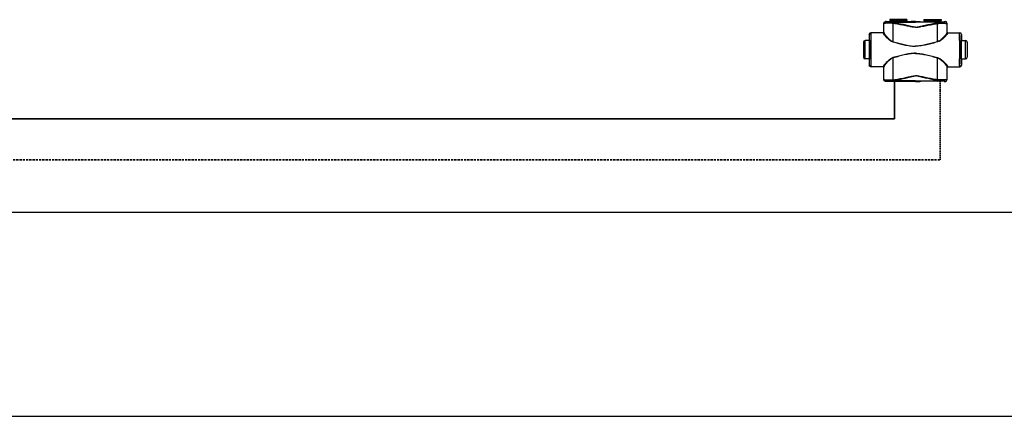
# Model space of a CAD drawing. Header units: millimetres. Extents: x 60394 to 199354, y 20895 to 166073.
# Tile 143 of 256: x 107961 to 109407, y 23395 to 23978. Entities that reach past the tile are written whole.
import ezdxf

# ---------------------------------------------------------------- set-up
doc = ezdxf.new("R2010")
doc.units = ezdxf.units.MM
doc.linetypes.add('VERDECKT', pattern=[9.525, 6.35, -3.175])
doc.layers.add('UT_SCHÉMA_PŘÍVOD', color=10, linetype='Continuous', lineweight=35)
doc.layers.add('UT_SCHÉMA_ZPÁTEČKA', color=172, linetype='VERDECKT', lineweight=35)

msp = doc.modelspace()

# ---------------------------------------------------------------- linework, layer by layer
at = {"color": 0, "linetype": 'Continuous'}
for p, q in [((109230, 23972.4), (109229.8, 23972.6)), ((109229.8, 23959.6), (109229.8, 23972.6)), ((109232.5, 23974.9), (109232.3, 23975.1)), ((109234, 23975.1), (109232.3, 23975.1)), ((109234.3, 23975), (109234, 23975.1)), ((109263.9, 23978), (109238.7, 23978)), ((109238.7, 23978), (109238.7, 23976.6)), ((109238.7, 23976.6), (109239.7, 23975.6)), ((109238.7, 23976.6), (109263.9, 23976.6)), ((109239.7, 23975.6), (109263, 23975.6)), ((109239.8, 23975.3), (109262.8, 23975.3)), ((109239.8, 23975.3), (109239.8, 23974.9)), ((109247.5, 23974.9), (109242.6, 23974.9)), ((109242.6, 23974.2), (109242.6, 23974.9)), ((109242.6, 23974.2), (109276.3, 23974.2)), ((109276.3, 23974.9), (109255.2, 23974.9)), ((109262.8, 23975.3), (109262.8, 23974.9)), ((109263.9, 23976.6), (109263, 23975.6)), ((109263.9, 23978), (109263.9, 23976.6)), ((109270.1, 23975.1), (109268.3, 23975)), ((109276.3, 23975.1), (109270.1, 23975.1)), ((109276.3, 23975.1), (109282.6, 23975.1)), ((109276.3, 23974.9), (109297.5, 23974.9)), ((109310, 23974.2), (109276.3, 23974.2)), ((109282.6, 23975.1), (109284.3, 23975)), ((109288.7, 23978), (109313.9, 23978)), ((109288.7, 23978), (109288.7, 23976.6)), ((109313.9, 23976.6), (109288.7, 23976.6)), ((109288.7, 23976.6), (109289.7, 23975.6)), ((109313, 23975.6), (109289.7, 23975.6)), ((109312.8, 23975.3), (109289.8, 23975.3)), ((109289.8, 23975.3), (109289.8, 23974.9)), ((109305.2, 23974.9), (109310, 23974.9)), ((109310, 23974.2), (109310, 23974.9)), ((109312.8, 23975.3), (109312.8, 23974.9)), ((109313.9, 23976.6), (109313, 23975.6)), ((109313.9, 23978), (109313.9, 23976.6)), ((109318.3, 23975), (109318.7, 23975.1)), ((109318.7, 23975.1), (109320.3, 23975.1)), ((109320.2, 23974.9), (109320.3, 23975.1)), ((109322.7, 23972.4), (109322.8, 23972.6)), ((109322.8, 23959.6), (109322.8, 23972.6)), ((109208.9, 23956.3), (109208.6, 23956.3)), ((109208.6, 23956.3), (109208.6, 23948.1)), ((109229.2, 23958.8), (109211.1, 23958.8)), ((109229.8, 23959.6), (109230, 23959.6)), ((109322.8, 23959.6), (109322.7, 23959.6)), ((109323.5, 23958.8), (109341.5, 23958.8)), ((109343.8, 23956.3), (109344, 23956.3)), ((109344, 23956.3), (109344, 23948.1)), ((109200.1, 23944.8), (109200.1, 23922.8)), ((109208.9, 23947.3), (109202.6, 23947.3)), ((109202.6, 23920.3), (109202.6, 23947.3)), ((109208.6, 23948.1), (109208.9, 23947.8)), ((109209, 23947.8), (109209, 23947.8)), ((109343.7, 23947.8), (109343.7, 23947.8)), ((109344, 23948.1), (109343.8, 23947.8)), ((109343.8, 23947.3), (109350, 23947.3)), ((109350, 23920.3), (109350, 23947.3)), ((109352.5, 23944.8), (109352.5, 23922.8)), ((109208.9, 23920.3), (109202.6, 23920.3)), ((109208.9, 23919.8), (109208.6, 23919.4)), ((109208.6, 23919.4), (109208.6, 23911.3)), ((109208.6, 23911.3), (109208.9, 23911.3)), ((109209, 23919.8), (109209, 23919.8)), ((109229.2, 23908.8), (109211.1, 23908.8)), ((109230, 23908), (109229.8, 23908)), ((109229.8, 23889.9), (109229.8, 23908)), ((109322.7, 23908), (109322.8, 23908)), ((109322.8, 23889.9), (109322.8, 23908)), ((109323.5, 23908.8), (109341.5, 23908.8)), ((109343.7, 23919.8), (109343.7, 23919.8)), ((109343.8, 23920.3), (109350, 23920.3)), ((109343.8, 23919.8), (109344, 23919.4)), ((109344, 23911.3), (109343.8, 23911.3)), ((109344, 23919.4), (109344, 23911.3)), ((109229.8, 23889.9), (109230, 23890)), ((109232.3, 23887.4), (109232.5, 23887.5)), ((109234, 23887.4), (109232.3, 23887.4)), ((109234.3, 23887.5), (109234, 23887.4)), ((109243.9, 23889.6), (109244.1, 23889.6)), ((109244.2, 23887.6), (109244.4, 23887.6)), ((109276.3, 23888.3), (109244.4, 23888.3)), ((109244.4, 23887.6), (109244.4, 23888.3)), ((109244.4, 23887.6), (109245.7, 23887.6)), ((109257, 23887.6), (109276.3, 23887.6)), ((109270.1, 23887.4), (109268.3, 23887.5)), ((109276.3, 23887.4), (109270.1, 23887.4)), ((109276.3, 23888.3), (109308.3, 23888.3)), ((109295.7, 23887.6), (109276.3, 23887.6)), ((109276.3, 23887.4), (109282.6, 23887.4)), ((109282.6, 23887.4), (109284.3, 23887.5)), ((109308.3, 23887.6), (109307, 23887.6)), ((109308.3, 23887.6), (109308.3, 23888.3)), ((109308.5, 23887.6), (109308.3, 23887.6)), ((109308.8, 23889.6), (109308.6, 23889.6)), ((109318.3, 23887.5), (109318.7, 23887.4)), ((109318.7, 23887.4), (109320.3, 23887.4)), ((109320.3, 23887.4), (109320.2, 23887.5)), ((109322.8, 23889.9), (109322.7, 23890))]:
    msp.add_line(p, q, dxfattribs=at)
for p, q in [((64740.6, 23695.4), (199354.4, 23695.4)), ((64740.6, 23395.4), (199354.4, 23395.4))]:
    msp.add_line(p, q)
for centre, radius, start, end in [((109232.5, 23972.4), 2.5, 90.0025, 179.9975), ((109239.3, 23975.3), 0.5, 0, 45), ((109263.3, 23975.3), 0.5, 135, 180), ((109289.3, 23975.3), 0.5, 0, 45), ((109313.3, 23975.3), 0.5, 135, 180), ((109320.2, 23972.4), 2.5, 0.0025, 89.9975), ((109211.4, 23956.3), 2.5, 90.0022, 180.0011), ((109229.2, 23959.6), 0.8, 270.0036, 359.9972), ((109323.5, 23959.6), 0.8, 180.0028, 269.9964), ((109341.3, 23956.3), 2.5, 359.9989, 89.9978), ((109202.6, 23944.8), 2.5, 90, 180), ((106769.2, 23933.8), 2442.4, 359.6832, 0.3168), ((111783.5, 23933.8), 2442.4, 179.6832, 180.3168), ((109350, 23944.8), 2.5, 0, 90), ((109202.6, 23922.8), 2.5, 180, 270), ((109350, 23922.8), 2.5, 270, 0), ((109211.4, 23911.3), 2.5, 179.9989, 269.9978), ((109229.2, 23908), 0.8, 0.0028, 89.9964), ((109323.5, 23908), 0.8, 90.0036, 179.9972), ((109341.3, 23911.3), 2.5, 270.0022, 0.0011), ((109232.5, 23890), 2.5, 180.0025, 269.9975), ((109320.2, 23890), 2.5, 270.0025, 359.9975)]:
    msp.add_arc(centre, radius, start, end, dxfattribs=at)
at = {"color": 0, "linetype": 'Continuous', "extrusion": (0, 0, -1)}
for centre, major_axis, ratio, start_param, end_param in [((109232.3, 23972.6), (-1.77, 1.77), 0.999973, -0.785384, 0.785384), ((109251.3, 23975), (-17, 0), 0.005236, 4.941076, 6.283185), ((109251.3, 23975), (-17, 0), 0.005236, 3.141593, 4.483702), ((109211.1, 23956.3), (-2.5, 0), 0.999945, 0, 1.570796), ((109229, 23959.6), (-0.8, 0), 0.999986, -3.141593, -1.659157), ((109208.9, 23933.8), (0, 14), 0.010472, 0, 3.141593), ((109211.1, 23911.3), (-2.5, 0), 0.999945, -1.570796, 0), ((109229, 23908), (0.8, 0), 0.999986, -1.395381, 0), ((109232.3, 23889.9), (1.77, 1.77), 0.999973, -3.926977, -2.356208), ((109251.3, 23887.5), (-17, 0), 0.005236, 0, 1.229157), ((109251.3, 23887.5), (-17, 0), 0.005236, 1.912436, 3.141593)]:
    msp.add_ellipse(centre, major_axis=major_axis, ratio=ratio, start_param=start_param, end_param=end_param, dxfattribs=at)
at = {"color": 0, "linetype": 'Continuous'}
for centre, major_axis, ratio, start_param, end_param in [((109301.3, 23975), (17, 0), 0.005236, 3.141593, 4.483702), ((109301.3, 23975), (17, 0), 0.005236, 4.941076, 6.283185), ((109320.3, 23972.6), (1.77, 1.77), 0.999973, -0.785384, 0.785384), ((109323.6, 23959.6), (0.8, 0), 0.999986, -3.141593, -1.659157), ((109341.5, 23956.3), (2.5, 0), 0.999945, 0, 1.570796), ((109343.8, 23933.8), (0, 14), 0.010472, 0, 3.141593), ((109323.6, 23908), (-0.8, 0), 0.999986, -1.395381, 0), ((109341.5, 23911.3), (2.5, 0), 0.999945, -1.570796, 0), ((109301.3, 23887.5), (17, 0), 0.005236, 1.912436, 3.141593), ((109301.3, 23887.5), (17, 0), 0.005236, 0, 1.229157), ((109320.3, 23889.9), (-1.77, 1.77), 0.999973, -3.926977, -2.356208)]:
    msp.add_ellipse(centre, major_axis=major_axis, ratio=ratio, start_param=start_param, end_param=end_param, dxfattribs=at)
for points, knots in [([(109242, 23972.8), (109241.2, 23972.8), (109239.6, 23972.7), (109237.6, 23972.7), (109236.2, 23972.7), (109235.2, 23972.7), (109234.2, 23972.7), (109233.4, 23972.7), (109232.6, 23972.6), (109231.9, 23972.6), (109231.4, 23972.6), (109230.9, 23972.6), (109230.7, 23972.5), (109230.5, 23972.5), (109230.3, 23972.5), (109230.2, 23972.5), (109230.1, 23972.5), (109230, 23972.5), (109230, 23972.5), (109230, 23972.5), (109230, 23972.4)], [0, 0, 0, 0, 0.207034, 0.39928, 0.488214, 0.57154, 0.648707, 0.71921, 0.782588, 0.838437, 0.886403, 0.926186, 0.942933, 0.957549, 0.970012, 0.98031, 0.988432, 0.994377, 0.998178, 1, 1, 1, 1]), ([(109230, 23959), (109230, 23960.2), (109230, 23964.6), (109230, 23969.1), (109230, 23972.4)], [0, 0, 0, 0, 0.250733, 1, 1, 1, 1]), ([(109242.6, 23974.9), (109241.9, 23974.9), (109240.6, 23974.9), (109238.9, 23974.9), (109237.7, 23974.9), (109236.8, 23974.9), (109236.1, 23974.9), (109235.3, 23974.9), (109234.7, 23974.9), (109234.1, 23974.9), (109233.6, 23974.9), (109233.3, 23974.9), (109233, 23974.9), (109232.9, 23974.9), (109232.8, 23974.9), (109232.7, 23974.9), (109232.6, 23974.9), (109232.5, 23974.9), (109232.5, 23974.9), (109232.5, 23974.9), (109232.5, 23974.9), (109232.5, 23974.9), (109232.5, 23974.9), (109232.5, 23974.9)], [0, 0, 0, 0, 0.207653, 0.400343, 0.489423, 0.572844, 0.650059, 0.720565, 0.783909, 0.839692, 0.887568, 0.927242, 0.943927, 0.958477, 0.970869, 0.981088, 0.989117, 0.992306, 0.994945, 0.997032, 0.998568, 0.999554, 1, 1, 1, 1]), ([(109242.6, 23974.9), (109242.6, 23974.9), (109242.5, 23974.8), (109242.4, 23974.6), (109242.3, 23974.5), (109242.2, 23974.3), (109242.2, 23973.9), (109242.1, 23973.6), (109242.1, 23973.2), (109242, 23972.9), (109242, 23972.8)], [0, 0, 0, 0, 0.117156, 0.161001, 0.211236, 0.330442, 0.472834, 0.634922, 0.812344, 1, 1, 1, 1]), ([(109242.6, 23974.2), (109242.5, 23974), (109242.3, 23973.5), (109242.1, 23973), (109242, 23972.8)], [0, 0, 0, 0, 0.464895, 1, 1, 1, 1]), ([(109243.9, 23972.4), (109243.7, 23972.4), (109243.1, 23972.5), (109242.5, 23972.6), (109242, 23972.8)], [0, 0, 0, 0, 0.252579, 1, 1, 1, 1]), ([(109244.2, 23973.7), (109244.1, 23973.8), (109243.6, 23973.9), (109243, 23974), (109242.6, 23974.2)], [0, 0, 0, 0, 0.253704, 1, 1, 1, 1]), ([(109244.2, 23973.7), (109244.2, 23973.5), (109244, 23973.1), (109243.9, 23972.6), (109243.9, 23972.4)], [0, 0, 0, 0, 0.464569, 1, 1, 1, 1]), ([(109276.3, 23966.8), (109276.3, 23966.8), (109275.7, 23966.8), (109274.3, 23966.8), (109272.2, 23967.1), (109270.2, 23967.5), (109267.5, 23968), (109264.1, 23968.6), (109260.1, 23969.4), (109256, 23970.2), (109252, 23971), (109247.9, 23971.7), (109245.2, 23972.2), (109243.9, 23972.4)], [0.5000015, 0.5000015, 0.5000015, 0.5000015, 0.500002, 0.5313979, 0.5627848, 0.5941575, 0.6255147, 0.6881766, 0.7507583, 0.8132458, 0.8756245, 0.9378805, 1, 1, 1, 1]), ([(109243.9, 23945.6), (109243.9, 23947.9), (109243.9, 23956.8), (109243.9, 23965.7), (109243.9, 23972.4)], [0, 0, 0, 0, 0.250952, 1, 1, 1, 1]), ([(109276.3, 23966.9), (109276.3, 23966.9), (109276, 23966.9), (109275.3, 23967), (109273.9, 23967.1), (109272.2, 23967.4), (109270.2, 23967.8), (109268.2, 23968.3), (109266.2, 23968.7), (109263.5, 23969.4), (109260.2, 23970.2), (109256.2, 23971.1), (109252.2, 23972), (109248.2, 23972.9), (109245.5, 23973.5), (109244.2, 23973.7)], [0.499995, 0.499995, 0.499995, 0.499995, 0.4999958, 0.5157333, 0.5314718, 0.5629204, 0.5943483, 0.6257534, 0.6571339, 0.6884877, 0.7511054, 0.813586, 0.8759088, 0.9380534, 1, 1, 1, 1]), ([(109255.2, 23974.9), (109254.6, 23974.9), (109253.3, 23974.9), (109251.3, 23974.8), (109249.4, 23974.9), (109248.1, 23974.9), (109247.5, 23974.9)], [0, 0, 0, 0, 0.248355, 0.5, 0.751645, 1, 1, 1, 1]), ([(109276.3, 23966.9), (109276.3, 23966.9), (109276.7, 23966.9), (109277.4, 23967), (109278.8, 23967.1), (109280.5, 23967.4), (109282.5, 23967.8), (109284.5, 23968.3), (109286.5, 23968.7), (109289.2, 23969.4), (109292.5, 23970.2), (109296.5, 23971.1), (109300.5, 23972), (109304.5, 23972.9), (109307.1, 23973.5), (109308.5, 23973.7)], [0.499995, 0.499995, 0.499995, 0.499995, 0.4999958, 0.5157333, 0.5314718, 0.5629204, 0.5943483, 0.6257534, 0.6571339, 0.6884877, 0.7511054, 0.813586, 0.8759088, 0.9380534, 1, 1, 1, 1]), ([(109276.3, 23966.8), (109276.3, 23966.8), (109277, 23966.8), (109278.4, 23966.8), (109280.5, 23967.1), (109282.5, 23967.5), (109285.2, 23968), (109288.6, 23968.6), (109292.6, 23969.4), (109296.7, 23970.2), (109300.7, 23971), (109304.8, 23971.7), (109307.5, 23972.2), (109308.8, 23972.4)], [0.5000015, 0.5000015, 0.5000015, 0.5000015, 0.500002, 0.5313979, 0.5627848, 0.5941575, 0.6255147, 0.6881766, 0.7507583, 0.8132458, 0.8756245, 0.9378805, 1, 1, 1, 1]), ([(109297.5, 23974.9), (109298.1, 23974.9), (109299.4, 23974.9), (109301.3, 23974.8), (109303.3, 23974.9), (109304.6, 23974.9), (109305.2, 23974.9)], [0, 0, 0, 0, 0.248355, 0.5, 0.751645, 1, 1, 1, 1]), ([(109308.5, 23973.7), (109308.6, 23973.8), (109309.1, 23973.9), (109309.7, 23974), (109310, 23974.2)], [0, 0, 0, 0, 0.253704, 1, 1, 1, 1]), ([(109308.5, 23973.7), (109308.5, 23973.5), (109308.7, 23973.1), (109308.8, 23972.6), (109308.8, 23972.4)], [0, 0, 0, 0, 0.464569, 1, 1, 1, 1]), ([(109308.8, 23972.4), (109309, 23972.4), (109309.6, 23972.5), (109310.2, 23972.6), (109310.7, 23972.8)], [0, 0, 0, 0, 0.252579, 1, 1, 1, 1]), ([(109308.8, 23945.6), (109308.8, 23947.9), (109308.8, 23956.8), (109308.8, 23965.7), (109308.8, 23972.4)], [0, 0, 0, 0, 0.250952, 1, 1, 1, 1]), ([(109310, 23974.9), (109310.1, 23974.9), (109310.2, 23974.8), (109310.3, 23974.6), (109310.4, 23974.5), (109310.5, 23974.3), (109310.5, 23973.9), (109310.6, 23973.6), (109310.6, 23973.2), (109310.7, 23972.9), (109310.7, 23972.8)], [0, 0, 0, 0, 0.117156, 0.161001, 0.211236, 0.330442, 0.472834, 0.634922, 0.812344, 1, 1, 1, 1]), ([(109310, 23974.9), (109310.8, 23974.9), (109312.1, 23974.9), (109313.8, 23974.9), (109315, 23974.9), (109315.9, 23974.9), (109316.6, 23974.9), (109317.4, 23974.9), (109318, 23974.9), (109318.6, 23974.9), (109319.1, 23974.9), (109319.4, 23974.9), (109319.6, 23974.9), (109319.8, 23974.9), (109319.9, 23974.9), (109320, 23974.9), (109320.1, 23974.9), (109320.1, 23974.9), (109320.2, 23974.9), (109320.2, 23974.9), (109320.2, 23974.9), (109320.2, 23974.9), (109320.2, 23974.9), (109320.2, 23974.9)], [0, 0, 0, 0, 0.207653, 0.400343, 0.489423, 0.572844, 0.650059, 0.720565, 0.783909, 0.839692, 0.887568, 0.927242, 0.943927, 0.958477, 0.970869, 0.981088, 0.989117, 0.992306, 0.994945, 0.997032, 0.998568, 0.999554, 1, 1, 1, 1]), ([(109310, 23974.2), (109310.2, 23974), (109310.4, 23973.5), (109310.6, 23973), (109310.7, 23972.8)], [0, 0, 0, 0, 0.464895, 1, 1, 1, 1]), ([(109310.7, 23972.8), (109311.5, 23972.8), (109313.1, 23972.7), (109315.1, 23972.7), (109316.5, 23972.7), (109317.5, 23972.7), (109318.5, 23972.7), (109319.3, 23972.7), (109320.1, 23972.6), (109320.8, 23972.6), (109321.3, 23972.6), (109321.8, 23972.6), (109322, 23972.5), (109322.2, 23972.5), (109322.4, 23972.5), (109322.5, 23972.5), (109322.6, 23972.5), (109322.7, 23972.5), (109322.7, 23972.5), (109322.7, 23972.5), (109322.7, 23972.4)], [0, 0, 0, 0, 0.207034, 0.39928, 0.488214, 0.57154, 0.648707, 0.71921, 0.782588, 0.838437, 0.886403, 0.926186, 0.942933, 0.957549, 0.970012, 0.98031, 0.988432, 0.994377, 0.998178, 1, 1, 1, 1]), ([(109322.7, 23959), (109322.7, 23960.2), (109322.7, 23964.6), (109322.7, 23969.1), (109322.7, 23972.4)], [0, 0, 0, 0, 0.250733, 1, 1, 1, 1]), ([(109209, 23947.8), (109209, 23948.4), (109209, 23949.6), (109209, 23951), (109209, 23952.1), (109209, 23952.8), (109209, 23953.4), (109209, 23954), (109208.9, 23954.5), (109208.9, 23955), (109208.9, 23955.4), (109208.9, 23955.6), (109208.9, 23955.8), (109208.9, 23955.9), (109208.9, 23956), (109208.9, 23956.1), (109208.9, 23956.2), (109208.9, 23956.2), (109208.9, 23956.3), (109208.9, 23956.3), (109208.9, 23956.3)], [0, 0, 0, 0, 0.221931, 0.420259, 0.509783, 0.592499, 0.668149, 0.736495, 0.797321, 0.850436, 0.895675, 0.932895, 0.948462, 0.961984, 0.973451, 0.982856, 0.990196, 0.99547, 0.998697, 1, 1, 1, 1]), ([(109211.6, 23947.3), (109211.5, 23948.1), (109211.5, 23949.7), (109211.5, 23951.6), (109211.5, 23953.1), (109211.5, 23954), (109211.5, 23954.9), (109211.5, 23955.7), (109211.5, 23956.4), (109211.4, 23957), (109211.4, 23957.5), (109211.4, 23957.9), (109211.4, 23958.2), (109211.4, 23958.3), (109211.4, 23958.5), (109211.4, 23958.6), (109211.4, 23958.7), (109211.4, 23958.7), (109211.4, 23958.8), (109211.4, 23958.8), (109211.4, 23958.8), (109211.4, 23958.8)], [0, 0, 0, 0, 0.218984, 0.416191, 0.505653, 0.588551, 0.664564, 0.733396, 0.794781, 0.848478, 0.894279, 0.932006, 0.947796, 0.961515, 0.973152, 0.982695, 0.990138, 0.995479, 0.998726, 0.999584, 1, 1, 1, 1]), ([(109230, 23959), (109230, 23958.9), (109229.9, 23958.7), (109229.8, 23958.5), (109229.5, 23958.3), (109229.3, 23958.3), (109229.2, 23958.3)], [0, 0, 0, 0, 0.247572, 0.496581, 0.747591, 1, 1, 1, 1]), ([(109229.2, 23958.8), (109229.2, 23958.8), (109229.2, 23958.8), (109229.2, 23958.8), (109229.2, 23958.8), (109229.2, 23958.7), (109229.2, 23958.7), (109229.2, 23958.6), (109229.2, 23958.6), (109229.2, 23958.5), (109229.2, 23958.4), (109229.2, 23958.3), (109229.2, 23958.3)], [0, 0, 0, 0, 0.005122, 0.017304, 0.037118, 0.064661, 0.143035, 0.252499, 0.393016, 0.564526, 0.766907, 1, 1, 1, 1]), ([(109229.2, 23958.3), (109229.2, 23958.2), (109229.2, 23958), (109229.3, 23957.8), (109229.4, 23957.6), (109229.6, 23957.2), (109229.9, 23956.6), (109230.5, 23955.9), (109231.1, 23955.2), (109232.2, 23954), (109233.7, 23952.4), (109235.7, 23950.4), (109237.6, 23948.8), (109239.3, 23947.5), (109241.2, 23946.3), (109242.7, 23945.6), (109243.8, 23945.3)], [0, 0, 0, 0, 0.009694, 0.02127, 0.034861, 0.050494, 0.087694, 0.13227, 0.183417, 0.240322, 0.368483, 0.511765, 0.666448, 0.747227, 0.829948, 1, 1, 1, 1]), ([(109230, 23959.6), (109230, 23959.6), (109230, 23959.6), (109230, 23959.6), (109230, 23959.6), (109230, 23959.5), (109230, 23959.5), (109230, 23959.4), (109230, 23959.4), (109230, 23959.3), (109230, 23959.2), (109230, 23959.1), (109230, 23959)], [0, 0, 0, 0, 0.005057, 0.017214, 0.037015, 0.06455, 0.142921, 0.252392, 0.392925, 0.564459, 0.766871, 1, 1, 1, 1]), ([(109230, 23959), (109230, 23959), (109230, 23958.8), (109230.1, 23958.6), (109230.2, 23958.3), (109230.4, 23957.9), (109230.7, 23957.4), (109231.2, 23956.6), (109231.8, 23955.8), (109232.8, 23954.6), (109234.2, 23953), (109236.1, 23951), (109237.9, 23949.3), (109239.6, 23948), (109241.3, 23946.7), (109242.8, 23945.9), (109243.9, 23945.6)], [0, 0, 0, 0, 0.010286, 0.022433, 0.036551, 0.052653, 0.090607, 0.135698, 0.187142, 0.244158, 0.372094, 0.514728, 0.6685, 0.748767, 0.830965, 1, 1, 1, 1]), ([(109322.7, 23959), (109322.7, 23959), (109322.7, 23958.8), (109322.6, 23958.6), (109322.5, 23958.3), (109322.3, 23957.9), (109322, 23957.4), (109321.5, 23956.6), (109320.9, 23955.8), (109319.9, 23954.6), (109318.5, 23953), (109316.6, 23951), (109314.7, 23949.3), (109313.1, 23948), (109311.3, 23946.7), (109309.9, 23945.9), (109308.8, 23945.6)], [0, 0, 0, 0, 0.010286, 0.022433, 0.036551, 0.052653, 0.090607, 0.135698, 0.187142, 0.244158, 0.372094, 0.514728, 0.6685, 0.748767, 0.830965, 1, 1, 1, 1]), ([(109323.5, 23958.3), (109323.5, 23958.2), (109323.5, 23958), (109323.4, 23957.8), (109323.3, 23957.6), (109323.1, 23957.2), (109322.7, 23956.6), (109322.2, 23955.9), (109321.6, 23955.2), (109320.5, 23954), (109319, 23952.4), (109317, 23950.4), (109315.1, 23948.8), (109313.4, 23947.5), (109311.5, 23946.3), (109310, 23945.6), (109308.9, 23945.3)], [0, 0, 0, 0, 0.009694, 0.02127, 0.034861, 0.050494, 0.087694, 0.13227, 0.183417, 0.240322, 0.368483, 0.511765, 0.666448, 0.747227, 0.829948, 1, 1, 1, 1]), ([(109322.7, 23959.6), (109322.7, 23959.6), (109322.7, 23959.6), (109322.7, 23959.6), (109322.7, 23959.6), (109322.7, 23959.5), (109322.7, 23959.5), (109322.7, 23959.4), (109322.7, 23959.4), (109322.7, 23959.3), (109322.7, 23959.2), (109322.7, 23959.1), (109322.7, 23959)], [0, 0, 0, 0, 0.005057, 0.017214, 0.037015, 0.06455, 0.142921, 0.252392, 0.392925, 0.564459, 0.766871, 1, 1, 1, 1]), ([(109322.7, 23959), (109322.7, 23958.9), (109322.8, 23958.7), (109322.9, 23958.5), (109323.2, 23958.3), (109323.4, 23958.3), (109323.5, 23958.3)], [0, 0, 0, 0, 0.247572, 0.496581, 0.747591, 1, 1, 1, 1]), ([(109323.5, 23958.8), (109323.5, 23958.8), (109323.5, 23958.8), (109323.5, 23958.8), (109323.5, 23958.8), (109323.5, 23958.7), (109323.5, 23958.7), (109323.5, 23958.6), (109323.5, 23958.6), (109323.5, 23958.5), (109323.5, 23958.4), (109323.5, 23958.3), (109323.5, 23958.3)], [0, 0, 0, 0, 0.005122, 0.017304, 0.037118, 0.064661, 0.143035, 0.252499, 0.393016, 0.564526, 0.766907, 1, 1, 1, 1]), ([(109341.1, 23947.3), (109341.1, 23948.1), (109341.2, 23949.7), (109341.2, 23951.6), (109341.2, 23953.1), (109341.2, 23954), (109341.2, 23954.9), (109341.2, 23955.7), (109341.2, 23956.4), (109341.2, 23957), (109341.3, 23957.5), (109341.3, 23957.9), (109341.3, 23958.2), (109341.3, 23958.3), (109341.3, 23958.5), (109341.3, 23958.6), (109341.3, 23958.7), (109341.3, 23958.7), (109341.3, 23958.8), (109341.3, 23958.8), (109341.3, 23958.8), (109341.3, 23958.8)], [0, 0, 0, 0, 0.218984, 0.416191, 0.505653, 0.588551, 0.664564, 0.733396, 0.794781, 0.848478, 0.894279, 0.932006, 0.947796, 0.961515, 0.973152, 0.982695, 0.990138, 0.995479, 0.998726, 0.999584, 1, 1, 1, 1]), ([(109343.7, 23947.8), (109343.7, 23948.4), (109343.7, 23949.6), (109343.7, 23951), (109343.7, 23952.1), (109343.7, 23952.8), (109343.7, 23953.4), (109343.7, 23954), (109343.7, 23954.5), (109343.8, 23955), (109343.8, 23955.4), (109343.8, 23955.6), (109343.8, 23955.8), (109343.8, 23955.9), (109343.8, 23956), (109343.8, 23956.1), (109343.8, 23956.2), (109343.8, 23956.2), (109343.8, 23956.3), (109343.8, 23956.3), (109343.8, 23956.3)], [0, 0, 0, 0, 0.221931, 0.420259, 0.509783, 0.592499, 0.668149, 0.736495, 0.797321, 0.850436, 0.895675, 0.932895, 0.948462, 0.961984, 0.973451, 0.982856, 0.990196, 0.99547, 0.998697, 1, 1, 1, 1]), ([(109209, 23919.8), (109209.1, 23922), (109209.1, 23926.6), (109209.1, 23933.8), (109209.1, 23940.9), (109209.1, 23945.6), (109209, 23947.8)], [0, 0, 0, 0, 0.235226, 0.499987, 0.764754, 1, 1, 1, 1]), ([(109243.9, 23945.6), (109243.9, 23945.6), (109243.9, 23945.5), (109243.8, 23945.4), (109243.8, 23945.3)], [0, 0, 0, 0, 0.258378, 1, 1, 1, 1]), ([(109243.8, 23945.3), (109246.5, 23944.6), (109250.5, 23943.5), (109255.8, 23942.1), (109259.9, 23941.2), (109263.9, 23940.3), (109268, 23939.6), (109271.5, 23939.1), (109274.3, 23939), (109275.7, 23938.9), (109276.3, 23938.9), (109276.3, 23938.9)], [0, 0, 0, 0, 0.1245061, 0.1869228, 0.2494269, 0.3120016, 0.3746311, 0.4372993, 0.4686472, 0.4999998, 0.5, 0.5, 0.5, 0.5]), ([(109243.9, 23945.6), (109246.6, 23944.9), (109250.5, 23943.8), (109255.9, 23942.4), (109259.9, 23941.4), (109264, 23940.5), (109268.1, 23939.7), (109271.5, 23939.3), (109274.3, 23939.1), (109275.7, 23939.1), (109276.3, 23939.1), (109276.3, 23939.1)], [0, 0, 0, 0, 0.1244767, 0.1868883, 0.2493924, 0.3119715, 0.3746087, 0.437287, 0.4686409, 0.4999998, 0.5, 0.5, 0.5, 0.5]), ([(109308.8, 23945.6), (109306.1, 23944.9), (109302.1, 23943.8), (109296.8, 23942.4), (109292.8, 23941.4), (109288.7, 23940.5), (109284.6, 23939.7), (109281.2, 23939.3), (109278.4, 23939.1), (109277, 23939.1), (109276.3, 23939.1), (109276.3, 23939.1)], [0, 0, 0, 0, 0.1244767, 0.1868883, 0.2493924, 0.3119715, 0.3746087, 0.437287, 0.4686409, 0.4999998, 0.5, 0.5, 0.5, 0.5]), ([(109308.9, 23945.3), (109306.2, 23944.6), (109302.2, 23943.5), (109296.9, 23942.1), (109292.8, 23941.2), (109288.8, 23940.3), (109284.7, 23939.6), (109281.2, 23939.1), (109278.4, 23939), (109277, 23938.9), (109276.3, 23938.9), (109276.3, 23938.9)], [0, 0, 0, 0, 0.1245061, 0.1869228, 0.2494269, 0.3120016, 0.3746311, 0.4372993, 0.4686472, 0.4999998, 0.5, 0.5, 0.5, 0.5]), ([(109308.8, 23945.6), (109308.8, 23945.6), (109308.8, 23945.5), (109308.9, 23945.4), (109308.9, 23945.3)], [0, 0, 0, 0, 0.258378, 1, 1, 1, 1]), ([(109343.7, 23919.8), (109343.6, 23922), (109343.6, 23926.6), (109343.6, 23933.8), (109343.6, 23940.9), (109343.6, 23945.6), (109343.7, 23947.8)], [0, 0, 0, 0, 0.235226, 0.499987, 0.764754, 1, 1, 1, 1]), ([(109243.8, 23922.2), (109242.7, 23922), (109241.2, 23921.2), (109239.3, 23920), (109237.6, 23918.8), (109235.7, 23917.1), (109233.7, 23915.1), (109232.2, 23913.6), (109231.1, 23912.4), (109230.5, 23911.6), (109229.9, 23910.9), (109229.6, 23910.4), (109229.4, 23910), (109229.3, 23909.7), (109229.2, 23909.5), (109229.2, 23909.4), (109229.2, 23909.3)], [0, 0, 0, 0, 0.170052, 0.252774, 0.333553, 0.488235, 0.631517, 0.759678, 0.816583, 0.86773, 0.912306, 0.949506, 0.965139, 0.978731, 0.990306, 1, 1, 1, 1]), ([(109243.9, 23921.9), (109242.8, 23921.6), (109241.3, 23920.8), (109239.6, 23919.6), (109237.9, 23918.3), (109236.1, 23916.6), (109234.2, 23914.6), (109232.8, 23912.9), (109231.8, 23911.7), (109231.2, 23910.9), (109230.7, 23910.2), (109230.4, 23909.6), (109230.2, 23909.2), (109230.1, 23909), (109230, 23908.7), (109230, 23908.6), (109230, 23908.5)], [0, 0, 0, 0, 0.169036, 0.251233, 0.3315, 0.485272, 0.627906, 0.755842, 0.812858, 0.864302, 0.909393, 0.947347, 0.963449, 0.977567, 0.989714, 1, 1, 1, 1]), ([(109276.3, 23928.6), (109275, 23928.6), (109272.2, 23928.5), (109268, 23928), (109263.9, 23927.3), (109259.9, 23926.4), (109255.8, 23925.4), (109250.5, 23924), (109246.5, 23923), (109243.8, 23922.2)], [0.5, 0.5, 0.5, 0.5, 0.5626889, 0.6253582, 0.6879892, 0.7505657, 0.8130716, 0.8754902, 1, 1, 1, 1]), ([(109243.9, 23921.9), (109243.9, 23921.9), (109243.9, 23922.1), (109243.8, 23922.2), (109243.8, 23922.2)], [0, 0, 0, 0, 0.258378, 1, 1, 1, 1]), ([(109276.3, 23928.5), (109275, 23928.5), (109272.2, 23928.3), (109268.1, 23927.8), (109264, 23927.1), (109259.9, 23926.2), (109255.9, 23925.2), (109250.5, 23923.8), (109246.6, 23922.7), (109243.9, 23921.9)], [0.5, 0.5, 0.5, 0.5, 0.5627005, 0.6253799, 0.6880187, 0.7505997, 0.8131057, 0.8755193, 1, 1, 1, 1]), ([(109243.9, 23889.6), (109243.9, 23892.3), (109243.9, 23903.1), (109243.9, 23913.8), (109243.9, 23921.9)], [0, 0, 0, 0, 0.248459, 1, 1, 1, 1]), ([(109276.3, 23928.6), (109277.7, 23928.6), (109280.5, 23928.5), (109284.7, 23928), (109288.8, 23927.3), (109292.8, 23926.4), (109296.9, 23925.4), (109302.2, 23924), (109306.2, 23923), (109308.9, 23922.2)], [0.5, 0.5, 0.5, 0.5, 0.5626889, 0.6253582, 0.6879892, 0.7505657, 0.8130716, 0.8754902, 1, 1, 1, 1]), ([(109276.3, 23928.5), (109277.7, 23928.5), (109280.5, 23928.3), (109284.6, 23927.8), (109288.7, 23927.1), (109292.8, 23926.2), (109296.8, 23925.2), (109302.1, 23923.8), (109306.1, 23922.7), (109308.8, 23921.9)], [0.5, 0.5, 0.5, 0.5, 0.5627005, 0.6253799, 0.6880187, 0.7505997, 0.8131057, 0.8755193, 1, 1, 1, 1]), ([(109308.8, 23921.9), (109308.8, 23921.9), (109308.8, 23922.1), (109308.9, 23922.2), (109308.9, 23922.2)], [0, 0, 0, 0, 0.258378, 1, 1, 1, 1]), ([(109308.8, 23921.9), (109309.9, 23921.6), (109311.3, 23920.8), (109313.1, 23919.6), (109314.7, 23918.3), (109316.6, 23916.6), (109318.5, 23914.6), (109319.9, 23912.9), (109320.9, 23911.7), (109321.5, 23910.9), (109322, 23910.2), (109322.3, 23909.6), (109322.5, 23909.2), (109322.6, 23909), (109322.7, 23908.7), (109322.7, 23908.6), (109322.7, 23908.5)], [0, 0, 0, 0, 0.169036, 0.251233, 0.3315, 0.485272, 0.627906, 0.755842, 0.812858, 0.864302, 0.909393, 0.947347, 0.963449, 0.977567, 0.989714, 1, 1, 1, 1]), ([(109308.8, 23889.6), (109308.8, 23892.3), (109308.8, 23903.1), (109308.8, 23913.8), (109308.8, 23921.9)], [0, 0, 0, 0, 0.248459, 1, 1, 1, 1]), ([(109308.9, 23922.2), (109310, 23922), (109311.5, 23921.2), (109313.4, 23920), (109315.1, 23918.8), (109317, 23917.1), (109319, 23915.1), (109320.5, 23913.6), (109321.6, 23912.4), (109322.2, 23911.6), (109322.7, 23910.9), (109323.1, 23910.4), (109323.3, 23910), (109323.4, 23909.7), (109323.5, 23909.5), (109323.5, 23909.4), (109323.5, 23909.3)], [0, 0, 0, 0, 0.170052, 0.252774, 0.333553, 0.488235, 0.631517, 0.759678, 0.816583, 0.86773, 0.912306, 0.949506, 0.965139, 0.978731, 0.990306, 1, 1, 1, 1]), ([(109208.9, 23911.3), (109208.9, 23911.3), (109208.9, 23911.3), (109208.9, 23911.3), (109208.9, 23911.4), (109208.9, 23911.4), (109208.9, 23911.5), (109208.9, 23911.6), (109208.9, 23911.7), (109208.9, 23911.9), (109208.9, 23912.2), (109208.9, 23912.6), (109208.9, 23913), (109209, 23913.5), (109209, 23914.1), (109209, 23914.8), (109209, 23915.5), (109209, 23916.5), (109209, 23917.9), (109209, 23919.1), (109209, 23919.8)], [0, 0, 0, 0, 0.001303, 0.00453, 0.009804, 0.017144, 0.026549, 0.038016, 0.051538, 0.067105, 0.104325, 0.149564, 0.202679, 0.263505, 0.331851, 0.407501, 0.490217, 0.579741, 0.778069, 1, 1, 1, 1]), ([(109211.4, 23908.8), (109211.4, 23908.8), (109211.4, 23908.8), (109211.4, 23908.8), (109211.4, 23908.8), (109211.4, 23908.9), (109211.4, 23909), (109211.4, 23909.1), (109211.4, 23909.2), (109211.4, 23909.4), (109211.4, 23909.6), (109211.4, 23910), (109211.4, 23910.5), (109211.5, 23911.2), (109211.5, 23911.9), (109211.5, 23912.7), (109211.5, 23913.5), (109211.5, 23914.5), (109211.5, 23915.9), (109211.5, 23917.8), (109211.5, 23919.4), (109211.6, 23920.3)], [0, 0, 0, 0, 0.000416, 0.001274, 0.004521, 0.009862, 0.017305, 0.026849, 0.038485, 0.052204, 0.067994, 0.105721, 0.151522, 0.205219, 0.266604, 0.335437, 0.411449, 0.494347, 0.58381, 0.781016, 1, 1, 1, 1]), ([(109229.2, 23909.3), (109229.2, 23909.2), (109229.2, 23909.2), (109229.2, 23909.1), (109229.2, 23909), (109229.2, 23908.9), (109229.2, 23908.8), (109229.2, 23908.8), (109229.2, 23908.8), (109229.2, 23908.8), (109229.2, 23908.8), (109229.2, 23908.8), (109229.2, 23908.8)], [0, 0, 0, 0, 0.233093, 0.435474, 0.606984, 0.747501, 0.856965, 0.935339, 0.962882, 0.982696, 0.994878, 1, 1, 1, 1]), ([(109230, 23908.5), (109230, 23908.6), (109229.9, 23908.8), (109229.8, 23909.1), (109229.5, 23909.2), (109229.3, 23909.3), (109229.2, 23909.3)], [0, 0, 0, 0, 0.247572, 0.496581, 0.747591, 1, 1, 1, 1]), ([(109230, 23890), (109230, 23891.5), (109230, 23897.7), (109230, 23903.9), (109230, 23908.5)], [0, 0, 0, 0, 0.248801, 1, 1, 1, 1]), ([(109230, 23908.5), (109230, 23908.5), (109230, 23908.4), (109230, 23908.3), (109230, 23908.2), (109230, 23908.1), (109230, 23908.1), (109230, 23908), (109230, 23908), (109230, 23908), (109230, 23908), (109230, 23908), (109230, 23908)], [0, 0, 0, 0, 0.23313, 0.435541, 0.607074, 0.747608, 0.857079, 0.93545, 0.962985, 0.982786, 0.994943, 1, 1, 1, 1]), ([(109322.7, 23908.5), (109322.7, 23908.6), (109322.8, 23908.8), (109322.9, 23909.1), (109323.2, 23909.2), (109323.4, 23909.3), (109323.5, 23909.3)], [0, 0, 0, 0, 0.247572, 0.496581, 0.747591, 1, 1, 1, 1]), ([(109322.7, 23890), (109322.7, 23891.5), (109322.7, 23897.7), (109322.7, 23903.9), (109322.7, 23908.5)], [0, 0, 0, 0, 0.248801, 1, 1, 1, 1]), ([(109322.7, 23908.5), (109322.7, 23908.5), (109322.7, 23908.4), (109322.7, 23908.3), (109322.7, 23908.2), (109322.7, 23908.1), (109322.7, 23908.1), (109322.7, 23908), (109322.7, 23908), (109322.7, 23908), (109322.7, 23908), (109322.7, 23908), (109322.7, 23908)], [0, 0, 0, 0, 0.23313, 0.435541, 0.607074, 0.747608, 0.857079, 0.93545, 0.962985, 0.982786, 0.994943, 1, 1, 1, 1]), ([(109323.5, 23909.3), (109323.5, 23909.2), (109323.5, 23909.2), (109323.5, 23909.1), (109323.5, 23909), (109323.5, 23908.9), (109323.5, 23908.8), (109323.5, 23908.8), (109323.5, 23908.8), (109323.5, 23908.8), (109323.5, 23908.8), (109323.5, 23908.8), (109323.5, 23908.8)], [0, 0, 0, 0, 0.233093, 0.435474, 0.606984, 0.747501, 0.856965, 0.935339, 0.962882, 0.982696, 0.994878, 1, 1, 1, 1]), ([(109341.3, 23908.8), (109341.3, 23908.8), (109341.3, 23908.8), (109341.3, 23908.8), (109341.3, 23908.8), (109341.3, 23908.9), (109341.3, 23909), (109341.3, 23909.1), (109341.3, 23909.2), (109341.3, 23909.4), (109341.3, 23909.6), (109341.3, 23910), (109341.2, 23910.5), (109341.2, 23911.2), (109341.2, 23911.9), (109341.2, 23912.7), (109341.2, 23913.5), (109341.2, 23914.5), (109341.2, 23915.9), (109341.2, 23917.8), (109341.1, 23919.4), (109341.1, 23920.3)], [0, 0, 0, 0, 0.000416, 0.001274, 0.004521, 0.009862, 0.017305, 0.026849, 0.038485, 0.052204, 0.067994, 0.105721, 0.151522, 0.205219, 0.266604, 0.335437, 0.411449, 0.494347, 0.58381, 0.781016, 1, 1, 1, 1]), ([(109343.8, 23911.3), (109343.8, 23911.3), (109343.8, 23911.3), (109343.8, 23911.3), (109343.8, 23911.4), (109343.8, 23911.4), (109343.8, 23911.5), (109343.8, 23911.6), (109343.8, 23911.7), (109343.8, 23911.9), (109343.8, 23912.2), (109343.8, 23912.6), (109343.7, 23913), (109343.7, 23913.5), (109343.7, 23914.1), (109343.7, 23914.8), (109343.7, 23915.5), (109343.7, 23916.5), (109343.7, 23917.9), (109343.7, 23919.1), (109343.7, 23919.8)], [0, 0, 0, 0, 0.001303, 0.00453, 0.009804, 0.017144, 0.026549, 0.038016, 0.051538, 0.067105, 0.104325, 0.149564, 0.202679, 0.263505, 0.331851, 0.407501, 0.490217, 0.579741, 0.778069, 1, 1, 1, 1]), ([(109244.1, 23889.6), (109245.4, 23889.8), (109248.1, 23890.3), (109252.1, 23891), (109256.1, 23891.8), (109259.5, 23892.4), (109262.2, 23893), (109264.2, 23893.4), (109266.2, 23893.8), (109268.2, 23894.2), (109270.2, 23894.6), (109271.9, 23895), (109273.3, 23895.2), (109274.6, 23895.5), (109275.7, 23895.6), (109276.3, 23895.6)], [0, 0, 0, 0, 0.0621172, 0.1243716, 0.1867502, 0.2492392, 0.2805207, 0.3118245, 0.3431487, 0.3744915, 0.4058513, 0.4372266, 0.4529199, 0.4686172, 0.5, 0.5, 0.5, 0.5]), ([(109244.4, 23888.3), (109245.7, 23888.6), (109248.4, 23889.1), (109252.4, 23890), (109256.3, 23890.9), (109259.7, 23891.7), (109262.3, 23892.4), (109264.3, 23892.8), (109266.3, 23893.3), (109268.3, 23893.8), (109270.3, 23894.3), (109272, 23894.8), (109273.3, 23895.1), (109274.6, 23895.4), (109275.7, 23895.5), (109276.3, 23895.5)], [0, 0, 0, 0, 0.0619437, 0.1240868, 0.1864104, 0.2488944, 0.2801902, 0.3115184, 0.3428764, 0.3742614, 0.4056711, 0.4371032, 0.4528275, 0.4685577, 0.5, 0.5, 0.5, 0.5]), ([(109308.6, 23889.6), (109307.3, 23889.8), (109304.6, 23890.3), (109300.6, 23891), (109296.5, 23891.8), (109293.2, 23892.4), (109290.5, 23893), (109288.5, 23893.4), (109286.5, 23893.8), (109284.5, 23894.2), (109282.4, 23894.6), (109280.8, 23895), (109279.4, 23895.2), (109278.1, 23895.5), (109277, 23895.6), (109276.3, 23895.6)], [0, 0, 0, 0, 0.0621172, 0.1243716, 0.1867502, 0.2492392, 0.2805207, 0.3118245, 0.3431487, 0.3744915, 0.4058513, 0.4372266, 0.4529199, 0.4686172, 0.5, 0.5, 0.5, 0.5]), ([(109308.3, 23888.3), (109307, 23888.6), (109304.3, 23889.1), (109300.3, 23890), (109296.4, 23890.9), (109293, 23891.7), (109290.4, 23892.4), (109288.4, 23892.8), (109286.4, 23893.3), (109284.4, 23893.8), (109282.4, 23894.3), (109280.7, 23894.8), (109279.4, 23895.1), (109278.1, 23895.4), (109277, 23895.5), (109276.3, 23895.5)], [0, 0, 0, 0, 0.0619437, 0.1240868, 0.1864104, 0.2488944, 0.2801902, 0.3115184, 0.3428764, 0.3742614, 0.4056711, 0.4371032, 0.4528275, 0.4685577, 0.5, 0.5, 0.5, 0.5]), ([(109230, 23890), (109230, 23890), (109230, 23890), (109230, 23889.9), (109230.1, 23889.9), (109230.2, 23889.9), (109230.4, 23889.9), (109230.6, 23889.9), (109230.8, 23889.9), (109231.1, 23889.8), (109231.6, 23889.8), (109232.3, 23889.8), (109233.1, 23889.8), (109234, 23889.7), (109235, 23889.7), (109236, 23889.7), (109237.2, 23889.7), (109238.9, 23889.7), (109241.1, 23889.6), (109242.9, 23889.6), (109243.9, 23889.6)], [0, 0, 0, 0, 0.001901, 0.0058, 0.011886, 0.020197, 0.030732, 0.043479, 0.058422, 0.075536, 0.116153, 0.165047, 0.22186, 0.286169, 0.35749, 0.43527, 0.518903, 0.607727, 0.798032, 1, 1, 1, 1]), ([(109232.5, 23887.5), (109232.5, 23887.5), (109232.5, 23887.5), (109232.5, 23887.5), (109232.5, 23887.5), (109232.5, 23887.5), (109232.6, 23887.5), (109232.6, 23887.5), (109232.7, 23887.5), (109232.8, 23887.5), (109233, 23887.5), (109233.1, 23887.5), (109233.3, 23887.5), (109233.6, 23887.5), (109233.9, 23887.5), (109234.4, 23887.5), (109235.1, 23887.5), (109235.8, 23887.5), (109236.7, 23887.5), (109237.6, 23887.5), (109238.6, 23887.5), (109240, 23887.6), (109241.9, 23887.6), (109243.4, 23887.6), (109244.2, 23887.6)], [0, 0, 0, 0, 0.000442, 0.001439, 0.003, 0.005125, 0.007814, 0.011067, 0.019262, 0.029696, 0.04235, 0.057205, 0.074237, 0.093413, 0.114703, 0.163471, 0.220191, 0.284451, 0.355774, 0.433617, 0.517377, 0.606395, 0.797271, 1, 1, 1, 1]), ([(109244.2, 23887.6), (109244.2, 23887.6), (109244.2, 23887.6), (109244.1, 23887.7), (109244.1, 23887.7), (109244.1, 23887.8), (109244, 23887.9), (109244, 23888.3), (109243.9, 23888.9), (109243.9, 23889.3), (109243.9, 23889.6)], [0, 0, 0, 0, 0.03281, 0.058939, 0.09263, 0.134005, 0.182986, 0.302653, 0.616803, 1, 1, 1, 1]), ([(109244.4, 23887.6), (109244.4, 23887.6), (109244.3, 23887.6), (109244.3, 23887.7), (109244.3, 23887.7), (109244.3, 23887.8), (109244.2, 23887.9), (109244.2, 23888.3), (109244.1, 23888.9), (109244.1, 23889.3), (109244.1, 23889.6)], [0, 0, 0, 0, 0.032697, 0.058797, 0.092469, 0.133835, 0.182813, 0.302491, 0.616704, 1, 1, 1, 1]), ([(109244.4, 23888.3), (109244.3, 23888.5), (109244.2, 23888.9), (109244.1, 23889.4), (109244.1, 23889.6)], [0, 0, 0, 0, 0.463333, 1, 1, 1, 1]), ([(109245.7, 23887.6), (109246.1, 23887.6), (109247, 23887.6), (109248.5, 23887.7), (109249.9, 23887.7), (109251.3, 23887.8), (109252.8, 23887.7), (109254.2, 23887.7), (109255.6, 23887.6), (109256.6, 23887.6), (109257, 23887.6)], [0, 0, 0, 0, 0.12176, 0.246313, 0.372689, 0.5, 0.627311, 0.753687, 0.87824, 1, 1, 1, 1]), ([(109307, 23887.6), (109306.6, 23887.6), (109305.6, 23887.6), (109304.2, 23887.7), (109302.8, 23887.7), (109301.3, 23887.8), (109299.9, 23887.7), (109298.5, 23887.7), (109297, 23887.6), (109296.1, 23887.6), (109295.7, 23887.6)], [0, 0, 0, 0, 0.12176, 0.246313, 0.372689, 0.5, 0.627311, 0.753687, 0.87824, 1, 1, 1, 1]), ([(109308.3, 23887.6), (109308.3, 23887.6), (109308.4, 23887.6), (109308.4, 23887.7), (109308.4, 23887.7), (109308.4, 23887.8), (109308.5, 23887.9), (109308.5, 23888.3), (109308.6, 23888.9), (109308.6, 23889.3), (109308.6, 23889.6)], [0, 0, 0, 0, 0.032697, 0.058797, 0.092469, 0.133835, 0.182813, 0.302491, 0.616704, 1, 1, 1, 1]), ([(109308.3, 23888.3), (109308.4, 23888.5), (109308.5, 23888.9), (109308.6, 23889.4), (109308.6, 23889.6)], [0, 0, 0, 0, 0.463333, 1, 1, 1, 1]), ([(109308.5, 23887.6), (109308.5, 23887.6), (109308.5, 23887.6), (109308.6, 23887.7), (109308.6, 23887.7), (109308.6, 23887.8), (109308.7, 23887.9), (109308.7, 23888.3), (109308.8, 23888.9), (109308.8, 23889.3), (109308.8, 23889.6)], [0, 0, 0, 0, 0.03281, 0.058939, 0.09263, 0.134005, 0.182986, 0.302653, 0.616803, 1, 1, 1, 1]), ([(109320.2, 23887.5), (109320.2, 23887.5), (109320.2, 23887.5), (109320.2, 23887.5), (109320.2, 23887.5), (109320.2, 23887.5), (109320.1, 23887.5), (109320.1, 23887.5), (109320, 23887.5), (109319.9, 23887.5), (109319.7, 23887.5), (109319.5, 23887.5), (109319.3, 23887.5), (109319.1, 23887.5), (109318.8, 23887.5), (109318.3, 23887.5), (109317.6, 23887.5), (109316.9, 23887.5), (109316, 23887.5), (109315.1, 23887.5), (109314.1, 23887.5), (109312.7, 23887.6), (109310.8, 23887.6), (109309.3, 23887.6), (109308.5, 23887.6)], [0, 0, 0, 0, 0.000442, 0.001439, 0.003, 0.005125, 0.007814, 0.011067, 0.019262, 0.029696, 0.04235, 0.057205, 0.074237, 0.093413, 0.114703, 0.163471, 0.220191, 0.284451, 0.355774, 0.433617, 0.517377, 0.606395, 0.797271, 1, 1, 1, 1]), ([(109322.7, 23890), (109322.7, 23890), (109322.7, 23890), (109322.6, 23889.9), (109322.6, 23889.9), (109322.4, 23889.9), (109322.3, 23889.9), (109322.1, 23889.9), (109321.9, 23889.9), (109321.6, 23889.8), (109321.1, 23889.8), (109320.4, 23889.8), (109319.6, 23889.8), (109318.7, 23889.7), (109317.7, 23889.7), (109316.7, 23889.7), (109315.5, 23889.7), (109313.8, 23889.7), (109311.6, 23889.6), (109309.7, 23889.6), (109308.8, 23889.6)], [0, 0, 0, 0, 0.001901, 0.0058, 0.011886, 0.020197, 0.030732, 0.043479, 0.058422, 0.075536, 0.116153, 0.165047, 0.22186, 0.286169, 0.35749, 0.43527, 0.518903, 0.607727, 0.798032, 1, 1, 1, 1])]:
    msp.add_open_spline(points, degree=3, knots=knots, dxfattribs=at)
at = {"layer": 'UT_SCHÉMA_PŘÍVOD'}
msp.add_line((109245.7, 23887.6), (109245.7, 23832.3), dxfattribs=at)
at = {"layer": 'UT_SCHÉMA_PŘÍVOD', "ltscale": 0.5}
msp.add_line((102648.8, 23832.3), (109245.7, 23832.3), dxfattribs=at)
at = {"layer": 'UT_SCHÉMA_ZPÁTEČKA', "ltscale": 0.3}
msp.add_line((109312.7, 23887.5), (109312.7, 23772.3), dxfattribs=at)
at = {"layer": 'UT_SCHÉMA_ZPÁTEČKA', "ltscale": 0.5}
msp.add_line((102555.8, 23772.3), (109312.7, 23772.3), dxfattribs=at)

doc.saveas('drawing.dxf')
